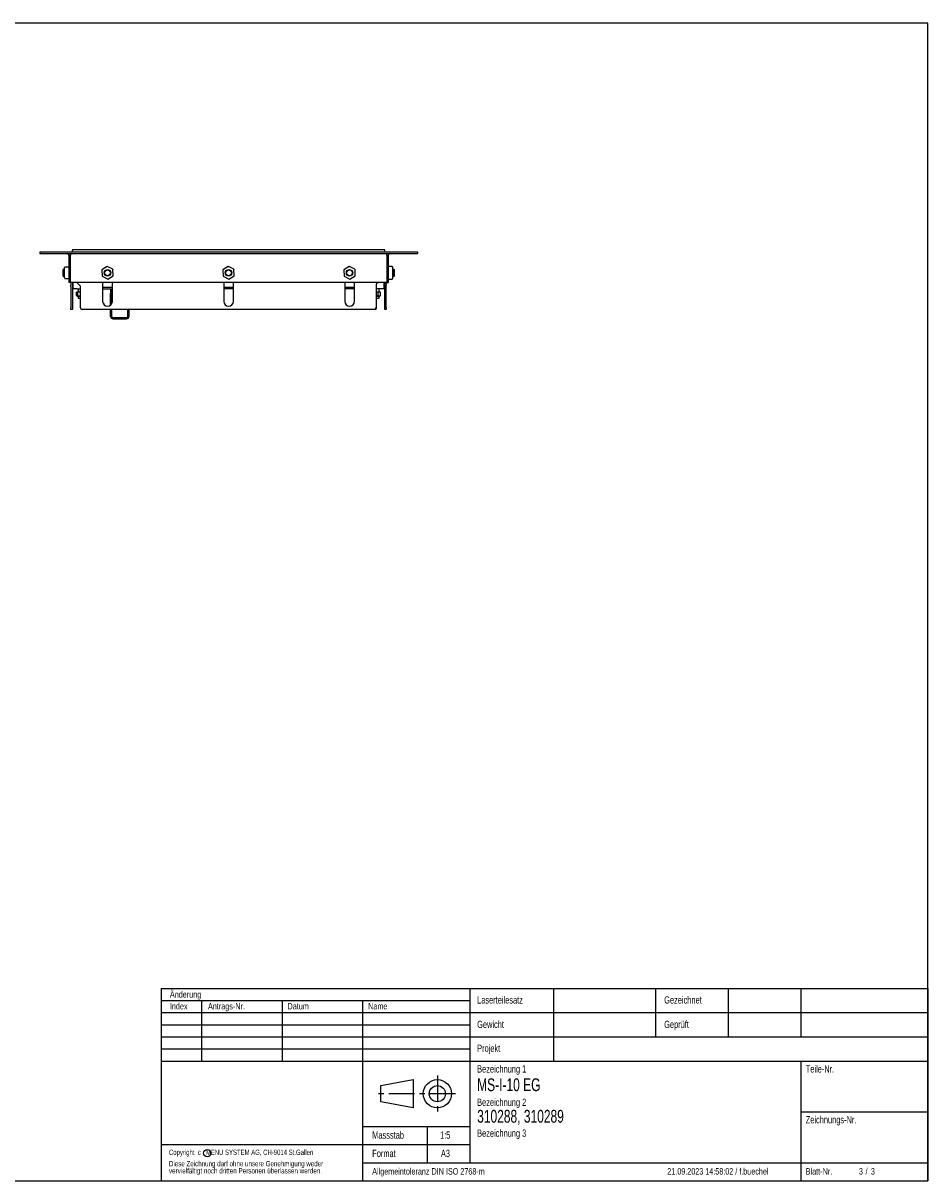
# Model space of a CAD drawing. Extents: x 24 to 2074, y 25 to 1460.
# Tile 2 of 2: x 953 to 2074, y 25 to 1460. Entities that reach past the tile are written whole.
import ezdxf
from ezdxf.enums import TextEntityAlignment as Align

# ---------------------------------------------------------------- set-up
doc = ezdxf.new("R2010")
doc.units = 0
doc.header["$LTSCALE"] = 5
doc.linetypes.add('CENTER', pattern=[10.16, 6.35, -1.27, 1.27, -1.27])
doc.layers.get('0').update_dxf_attribs({"linetype": 'CONTINUOUS'})
doc.layers.add('LAYER1', color=2, linetype='CONTINUOUS')
doc.layers.add('LAYER3', color=4, linetype='CONTINUOUS')

msp = doc.modelspace()

# ---------------------------------------------------------------- linework, layer by layer
at = {"color": 7, "linetype": 'CONTINUOUS'}
for p, q in [((2074, 1460), (24, 1460)), ((2074, 25), (2074, 1460)), ((24, 25), (2074, 25))]:
    msp.add_line(p, q, dxfattribs=at)
at = {"color": 179, "linetype": 'CONTINUOUS'}
for p, q in [((1124, 263.5), (2074, 263.5)), ((1124, 263.5), (1124, 25)), ((1506.5, 263.5), (1506.5, 47.5)), ((1610, 263.5), (1610, 173.5)), ((1736.5, 263.5), (1736.5, 203.5)), ((1826.5, 263.5), (1826.5, 203.5)), ((1916.5, 263.5), (1916.5, 203.5)), ((2074, 263.5), (2074, 25)), ((1124, 248.5), (1506.5, 248.5)), ((1174, 248.5), (1174, 173.5)), ((1274, 248.5), (1274, 173.5)), ((1373.5, 248.5), (1373.5, 25)), ((1124, 233.5), (2074, 233.5)), ((1124, 218.5), (1506.5, 218.5)), ((1124, 203.5), (2074, 203.5)), ((1124, 188.5), (1506.5, 188.5)), ((1124, 173.5), (2074, 173.5)), ((1916.5, 173.5), (1916.5, 25)), ((1396.25, 143), (1436.25, 150.5)), ((1436.25, 150.5), (1436.25, 115.5)), ((1396.25, 123), (1396.25, 143)), ((1436.25, 115.5), (1396.25, 123)), ((1916.5, 110.5), (2074, 110.5)), ((1373.5, 92.5), (1506.5, 92.5)), ((1453.5, 92.5), (1453.5, 47.5)), ((1124, 70), (1506.5, 70)), ((1373.5, 47.5), (2074, 47.5)), ((1124, 25), (2074, 25))]:
    msp.add_line(p, q, dxfattribs=at)
at = {"color": 179, "linetype": 'CENTER'}
for p, q in [((1466.25, 155.5), (1466.25, 110.5)), ((1488.75, 133), (1391.25, 133))]:
    msp.add_line(p, q, dxfattribs=at)
at = {"color": 179, "linetype": 'CONTINUOUS'}
for centre, radius in [((1466.25, 133), 17.5), ((1466.25, 133), 10), ((1181.134, 59.391), 4.5)]:
    msp.add_circle(centre, radius, dxfattribs=at)
at = {"layer": 'LAYER1', "color": 2, "linetype": 'CONTINUOUS'}
for p, q in [((1014.39, 1179.542), (1017.743, 1179.542)), ((1017.743, 1179.542), (1397.257, 1179.542)), ((1397.257, 1179.542), (1400.61, 1179.542)), ((973.5, 1176.542), (973.5, 1174.542)), ((973.5, 1176.542), (1441.5, 1176.542)), ((973.5, 1174.542), (1441.5, 1174.542)), ((1009.5, 1172.542), (1009.5, 1138.542)), ((1011.5, 1174.542), (1011.5, 1172.542)), ((1011.5, 1138.542), (1011.5, 1172.542)), ((1403.5, 1172.542), (1403.5, 1174.542)), ((1403.5, 1172.542), (1403.5, 1138.542)), ((1405.5, 1138.542), (1405.5, 1172.542)), ((1441.5, 1176.542), (1441.5, 1174.542)), ((1002.45, 1154.542), (1002, 1154.092)), ((1002, 1154.092), (1002, 1146.992)), ((1004.2, 1154.542), (1002.45, 1154.542)), ((1002.45, 1154.542), (1002.45, 1146.542)), ((1004.2, 1150.805), (1004.2, 1156.569)), ((1004.2, 1144.778), (1004.2, 1150.805)), ((1009.3, 1157.587), (1005.2, 1157.587)), ((1009.3, 1157.581), (1009.3, 1157.587)), ((1009.5, 1157.387), (1009.5, 1157.394)), ((1050.451, 1154.133), (1050.76, 1146.402)), ((1057.085, 1158.442), (1050.544, 1154.31)), ((1064.134, 1154.852), (1057.285, 1158.45)), ((1064.549, 1146.952), (1064.24, 1154.683)), ((1200.451, 1154.133), (1200.76, 1146.402)), ((1207.085, 1158.442), (1200.544, 1154.31)), ((1214.134, 1154.852), (1207.285, 1158.45)), ((1214.549, 1146.952), (1214.24, 1154.683)), ((1350.451, 1154.133), (1350.76, 1146.402)), ((1357.085, 1158.442), (1350.544, 1154.31)), ((1364.134, 1154.852), (1357.285, 1158.45)), ((1364.549, 1146.952), (1364.24, 1154.683)), ((1409.8, 1158.446), (1405.7, 1158.446)), ((1410.8, 1157.326), (1410.8, 1154.476)), ((1412.55, 1154.542), (1410.8, 1154.542)), ((1410.8, 1154.476), (1410.8, 1147.692)), ((1413, 1154.092), (1412.55, 1154.542)), ((1412.55, 1146.542), (1412.55, 1154.542)), ((1413, 1146.992), (1413, 1154.092)), ((1002, 1146.992), (1002.45, 1146.542)), ((1002.45, 1146.542), (1004.2, 1146.542)), ((1004.2, 1144.515), (1004.2, 1144.778)), ((1005.2, 1143.498), (1009.3, 1143.498)), ((1009.3, 1143.797), (1009.3, 1143.799)), ((1009.3, 1143.498), (1009.3, 1143.498)), ((1011.5, 1138.542), (1009.5, 1138.542)), ((1403.5, 1138.542), (1011.5, 1138.542)), ((1012, 1138.542), (1012, 1134.728)), ((1012, 1133.314), (1012, 1134.728)), ((1014, 1138.542), (1014, 1134.728)), ((1014, 1134.728), (1014, 1133.314)), ((1015, 1130.542), (1015, 1138.542)), ((1023.414, 1134.728), (1019.6, 1138.542)), ((1050.866, 1146.233), (1057.715, 1142.635)), ((1051.5, 1138.542), (1051.5, 1115.142)), ((1057.915, 1142.643), (1064.456, 1146.775)), ((1063.5, 1115.142), (1063.5, 1138.542)), ((1200.866, 1146.233), (1207.715, 1142.635)), ((1201.5, 1138.542), (1201.5, 1115.142)), ((1207.915, 1142.643), (1214.456, 1146.775)), ((1213.5, 1115.142), (1213.5, 1138.542)), ((1350.866, 1146.233), (1357.715, 1142.635)), ((1351.5, 1138.542), (1351.5, 1115.142)), ((1357.915, 1142.643), (1364.456, 1146.775)), ((1363.5, 1115.142), (1363.5, 1138.542)), ((1390.306, 1135.314), (1390.306, 1107.142)), ((1392.706, 1138.542), (1390.892, 1136.728)), ((1400, 1138.542), (1400, 1130.542)), ((1401, 1136.728), (1401, 1138.542)), ((1401, 1135.314), (1401, 1136.728)), ((1401, 1107.142), (1401, 1135.314)), ((1403, 1136.728), (1403, 1138.542)), ((1403, 1136.728), (1403, 1135.314)), ((1403, 1107.142), (1403, 1135.314)), ((1403.5, 1138.542), (1405.5, 1138.542)), ((1405.7, 1142.639), (1409.8, 1142.639)), ((1410.8, 1147.692), (1410.8, 1143.758)), ((1410.8, 1146.542), (1412.55, 1146.542)), ((1412.55, 1146.542), (1413, 1146.992)), ((1012, 1133.314), (1012, 1107.142)), ((1014, 1133.314), (1014, 1107.142)), ((1020, 1130.542), (1015, 1130.542)), ((1018.965, 1122.438), (1018.965, 1126.492)), ((1020.79, 1126.492), (1018.965, 1126.492)), ((1019.973, 1121.492), (1024, 1121.492)), ((1020, 1130.542), (1024, 1130.542)), ((1020.79, 1122.438), (1020.79, 1126.492)), ((1024, 1126.492), (1020.79, 1126.492)), ((1021, 1130.542), (1021, 1126.492)), ((1021, 1121.492), (1021, 1119.342)), ((1024, 1107.142), (1024, 1133.314)), ((1051.5, 1132.542), (1063.5, 1132.542)), ((1052, 1130.542), (1051.5, 1130.542)), ((1052, 1130.542), (1063.5, 1130.542)), ((1061.25, 1130.542), (1061.25, 1128.342)), ((1061.25, 1128.042), (1061.25, 1128.342)), ((1061.25, 1128.042), (1062.75, 1128.042)), ((1061.25, 1128.042), (1061.25, 1128.002)), ((1061.25, 1128.002), (1061.25, 1124.954)), ((1061.25, 1124.954), (1061.25, 1124.694)), ((1061.25, 1110.459), (1061.25, 1124.694)), ((1062.75, 1130.542), (1062.75, 1128.342)), ((1062.75, 1128.042), (1062.75, 1128.342)), ((1062.75, 1128.042), (1062.75, 1128.002)), ((1062.75, 1128.002), (1062.75, 1124.954)), ((1062.75, 1124.954), (1062.75, 1124.694)), ((1062.75, 1112.238), (1062.75, 1124.694)), ((1201.5, 1132.542), (1213.5, 1132.542)), ((1213.5, 1130.542), (1201.5, 1130.542)), ((1351.5, 1132.542), (1363.5, 1132.542)), ((1363, 1130.542), (1351.5, 1130.542)), ((1363.5, 1130.542), (1363, 1130.542)), ((1395, 1130.542), (1390.306, 1130.542)), ((1392.995, 1126.492), (1390.306, 1126.492)), ((1390.306, 1121.492), (1395.027, 1121.492)), ((1392.995, 1122.438), (1392.995, 1126.492)), ((1395.89, 1126.492), (1392.995, 1126.492)), ((1394, 1126.492), (1394, 1130.542)), ((1394, 1119.342), (1394, 1121.492)), ((1400, 1130.542), (1395, 1130.542)), ((1395.89, 1122.438), (1395.89, 1126.492)), ((1395.962, 1126.492), (1395.89, 1126.492)), ((1395.962, 1122.438), (1395.962, 1126.492)), ((1012, 1105.142), (1012, 1107.142)), ((1014, 1105.142), (1012, 1105.142)), ((1014, 1107.142), (1014, 1105.142)), ((1021.2, 1119.142), (1023, 1119.142)), ((1023, 1119.142), (1024, 1119.142)), ((1388.306, 1105.142), (1026, 1105.142)), ((1061.25, 1096.567), (1061.25, 1105.142)), ((1062.75, 1096.567), (1062.75, 1105.142)), ((1082.75, 1096.567), (1082.75, 1105.142)), ((1084.25, 1096.567), (1084.25, 1105.142)), ((1390.306, 1119.142), (1392, 1119.142)), ((1391, 1107.142), (1391, 1119.142)), ((1392, 1119.142), (1393.8, 1119.142)), ((1401, 1105.142), (1401, 1107.142)), ((1403, 1105.142), (1401, 1105.142)), ((1403, 1107.142), (1403, 1105.142)), ((1064.25, 1095.067), (1081.25, 1095.067)), ((1064.25, 1093.567), (1081.25, 1093.567))]:
    msp.add_line(p, q, dxfattribs=at)
at = {"layer": 'LAYER1', "color": 2, "linetype": 'CONTINUOUS', "flags": 128}
for points in [[(1004.2, 1156.569), (1004.276, 1156.959), (1004.493, 1157.289)], [(1004.493, 1157.223), (1004.276, 1156.923), (1004.2, 1156.569)], [(1050.451, 1154.133), (1050.456, 1154.185), (1050.474, 1154.234)], [(1050.474, 1154.234), (1050.504, 1154.276), (1050.544, 1154.31)], [(1057.085, 1158.442), (1057.132, 1158.464), (1057.184, 1158.473)], [(1057.184, 1158.473), (1057.236, 1158.468), (1057.285, 1158.45)], [(1064.134, 1154.852), (1064.176, 1154.822), (1064.21, 1154.781)], [(1064.21, 1154.781), (1064.231, 1154.734), (1064.24, 1154.683)], [(1200.451, 1154.133), (1200.456, 1154.185), (1200.474, 1154.234)], [(1200.474, 1154.234), (1200.504, 1154.276), (1200.544, 1154.31)], [(1207.085, 1158.442), (1207.132, 1158.464), (1207.184, 1158.473)], [(1207.184, 1158.473), (1207.236, 1158.468), (1207.285, 1158.45)], [(1214.134, 1154.852), (1214.176, 1154.822), (1214.21, 1154.781)], [(1214.21, 1154.781), (1214.231, 1154.734), (1214.24, 1154.683)], [(1350.451, 1154.133), (1350.456, 1154.185), (1350.474, 1154.234)], [(1350.474, 1154.234), (1350.504, 1154.276), (1350.544, 1154.31)], [(1357.085, 1158.442), (1357.132, 1158.464), (1357.184, 1158.473)], [(1357.184, 1158.473), (1357.236, 1158.468), (1357.285, 1158.45)], [(1364.134, 1154.852), (1364.176, 1154.822), (1364.21, 1154.781)], [(1364.21, 1154.781), (1364.231, 1154.734), (1364.24, 1154.683)], [(1410.8, 1157.326), (1410.724, 1157.748), (1410.507, 1158.105)], [(1410.507, 1158.092), (1410.724, 1157.741), (1410.8, 1157.326)], [(1004.2, 1144.515), (1004.276, 1144.126), (1004.493, 1143.796)], [(1009.487, 1143.963), (1009.496, 1143.978), (1009.5, 1143.997)], [(1050.79, 1146.303), (1050.769, 1146.351), (1050.76, 1146.402)], [(1050.866, 1146.233), (1050.824, 1146.263), (1050.79, 1146.303)], [(1057.816, 1142.612), (1057.764, 1142.617), (1057.715, 1142.635)], [(1057.915, 1142.643), (1057.868, 1142.621), (1057.816, 1142.612)], [(1064.526, 1146.851), (1064.496, 1146.809), (1064.456, 1146.775)], [(1064.549, 1146.952), (1064.544, 1146.9), (1064.526, 1146.851)], [(1200.79, 1146.303), (1200.769, 1146.351), (1200.76, 1146.402)], [(1200.866, 1146.233), (1200.824, 1146.263), (1200.79, 1146.303)], [(1207.816, 1142.612), (1207.764, 1142.617), (1207.715, 1142.635)], [(1207.915, 1142.643), (1207.868, 1142.621), (1207.816, 1142.612)], [(1214.526, 1146.851), (1214.496, 1146.809), (1214.456, 1146.775)], [(1214.549, 1146.952), (1214.544, 1146.9), (1214.526, 1146.851)], [(1350.79, 1146.303), (1350.769, 1146.351), (1350.76, 1146.402)], [(1350.866, 1146.233), (1350.824, 1146.263), (1350.79, 1146.303)], [(1357.816, 1142.612), (1357.764, 1142.617), (1357.715, 1142.635)], [(1357.915, 1142.643), (1357.868, 1142.621), (1357.816, 1142.612)], [(1364.526, 1146.851), (1364.496, 1146.809), (1364.456, 1146.775)], [(1364.549, 1146.952), (1364.544, 1146.9), (1364.526, 1146.851)], [(1410.8, 1143.758), (1410.724, 1143.337), (1410.507, 1142.98)], [(1392.995, 1122.438), (1391.571, 1122.192), (1390.306, 1122.248)]]:
    msp.add_lwpolyline(points, dxfattribs=at)
at = {"layer": 'LAYER1', "color": 2, "linetype": 'CONTINUOUS'}
for centre, radius in [((1057.5, 1150.542), 4), ((1057.5, 1150.542), 3.55), ((1207.5, 1150.542), 4), ((1207.5, 1150.542), 3.55), ((1357.5, 1150.542), 4), ((1357.5, 1150.542), 3.55)]:
    msp.add_circle(centre, radius, dxfattribs=at)
for centre, radius, start, end in [((1019, 1176.542), 5.5, 146.944269, 180), ((1396, 1176.542), 5.5, 360, 33.055731), ((1007.5, 1172.542), 2, 0, 90), ((1007.5, 1172.542), 4, 0, 30), ((1407.5, 1172.542), 4, 150, 180), ((1407.5, 1172.542), 2, 90, 180), ((1005.202, 1156.595), 0.992, 90.088126, 135.601501), ((1009.3, 1157.384), 0.197, 2.921927, 90.109956), ((1405.7, 1158.246), 0.2, 90, 180), ((1409.79, 1157.47), 0.958, 41.534563, 89.414628), ((1409.792, 1157.444), 0.965, 42.172512, 89.500126), ((1005.202, 1144.49), 0.992, 224.398499, 269.911874), ((1009.3, 1143.997), 0.2, 269.978699, 359.978683), ((1009.306, 1143.98), 0.181, 268.237495, 356.927646), ((1009.3, 1143.698), 0.2, 269.978699, 359.978683), ((1009.3, 1143.697), 0.199, 269.936553, 316.932822), ((1022, 1133.314), 2, 0, 45), ((1392.306, 1135.314), 2, 135, 180), ((1405.7, 1142.839), 0.2, 180, 270), ((1409.792, 1143.641), 0.965, 270.499874, 317.827488), ((1409.79, 1143.615), 0.958, 270.585372, 318.465437), ((1409.813, 1143.684), 0.983, 326.852103, 358.125307), ((1019.877, 1123.998), 1.807, 239.668086, 300.331914), ((1018.559, 1120.992), 1.5, 19.471221, 69.687622), ((1022.699, 1129.495), 7.311, 254.859073, 280.250234), ((1021.2, 1119.342), 0.2, 180, 270), ((1394.443, 1126.523), 4.334, 250.491323, 289.508677), ((1393.8, 1119.342), 0.2, 270, 0), ((1396.441, 1120.992), 1.5, 123.068681, 160.528779), ((1026, 1107.142), 2, 180, 270), ((1057.5, 1115.142), 6, 180, 0), ((1207.5, 1115.142), 6, 180, 0), ((1357.5, 1115.142), 6, 180, 0), ((1388.306, 1107.142), 2, 270, 0), ((1389, 1107.142), 2, 270, 0), ((1064.25, 1096.567), 3, 180, 270), ((1064.25, 1096.567), 1.5, 180, 270), ((1081.25, 1096.567), 3, 270, 0), ((1081.25, 1096.567), 1.5, 270, 0)]:
    msp.add_arc(centre, radius, start, end, dxfattribs=at)

# ---------------------------------------------------------------- texts
at = {"layer": 'LAYER3', "color": 4, "linetype": 'CONTINUOUS'}
for s, height, width, p in [('Änderung', 7.9375, 0.738397, (1134.834, 249.758)), ('Index', 7.9375, 0.738397, (1134.834, 235.109)), ('Antrags-Nr.', 7.9375, 0.738397, (1182.022, 235.109)), ('Datum', 7.9375, 0.738397, (1280.627, 235.109)), ('Name', 7.9375, 0.738397, (1380.485, 235.109)), ('Laserteilesatz', 9.017, 0.738397, (1515.551, 242.058)), ('Gezeichnet', 9.017, 0.738397, (1747.283, 242.058)), ('Gewicht', 9.017, 0.738397, (1515.551, 211.682)), ('Geprüft', 9.017, 0.738397, (1747.283, 211.682)), ('Projekt', 9.017, 0.738397, (1515.551, 182.078)), ('Bezeichnung 1', 9.017, 0.738397, (1515.551, 156.528)), ('Teile-Nr.', 9.017, 0.738397, (1922.698, 156.528)), ('MS-I-10 EG', 15.875, 0.7, (1515.551, 131.42)), ('Bezeichnung 2', 9.017, 0.738397, (1515.551, 115.186)), ('310288, 310289', 15.875, 0.7, (1515.551, 92.325)), ('Zeichnungs-Nr.', 9.017, 0.738397, (1922.698, 93.578)), ('Massstab', 9.017, 0.738397, (1385.529, 74.537)), ('1:5', 9.017, 0.738397, (1469.548, 74.537)), ('Bezeichnung 3', 9.017, 0.738397, (1515.551, 76.921)), ('Copyright  c   MENU SYSTEM AG, CH-9014 St.Gallen', 6.61458, 0.669172, (1133.649, 55.126)), ('Format', 9.017, 0.738397, (1385.529, 51.742)), ('A3', 9.017, 0.738397, (1470.638, 51.742)), ('Diese Zeichnung darf ohne unsere Genehmigung weder', 6.61458, 0.694093, (1133.649, 41.015)), ('vervielfältigt noch dritten Personen überlassen werden.', 6.61458, 0.704833, (1133.649, 32.196)), ('Allgemeintoleranz DIN ISO 2768-m', 7.9375, 0.703784, (1385.529, 30.429)), ('21.09.2023 14:58:02 / f.buechel', 7.9375, 0.702668, (1751.131, 30.429)), ('Blatt-Nr.', 7.9375, 0.738397, (1922.698, 30.429)), ('3', 7.938, 0.738397, (1988.558, 30.429)), ('/', 7.938, 0.738397, (1996.797, 30.429)), ('3', 7.938, 0.738397, (2003.437, 30.429))]:
    msp.add_text(s, height=height, dxfattribs=dict(at, width=width)).set_placement(p, align=Align.BOTTOM_LEFT)

doc.saveas('drawing.dxf')
